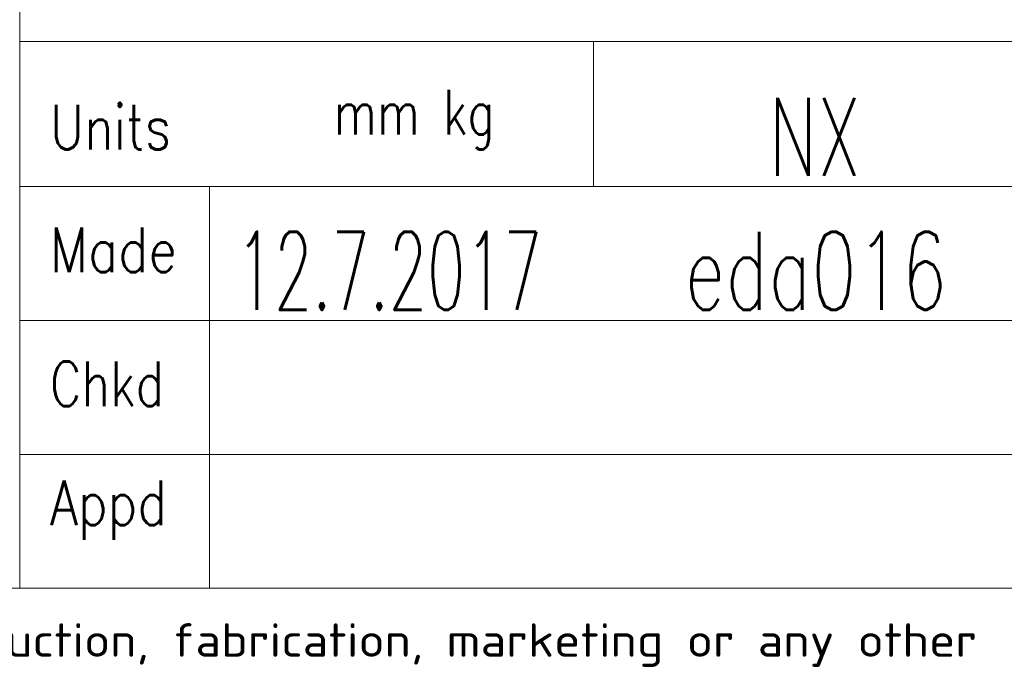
# Model space of a CAD drawing. Header units: inches. Extents: x 0 to 29700, y -16 to 21000.
# Tile 133 of 186: x 20200 to 22405, y 48 to 1524. Entities that reach past the tile are written whole.
import ezdxf

# ---------------------------------------------------------------- set-up
doc = ezdxf.new("R2010")
doc.units = ezdxf.units.IN
for name, color, linetype, true_color in [('1', 7, 'Continuous', 0xffffff), ('210', 7, 'Continuous', 0xffffff), ('254', 7, 'Continuous', 0xffffff)]:
    doc.layers.add(name, color=color, linetype=linetype, true_color=true_color)
doc.styles.add('iso-1', font='isocp.shx')
doc.styles.add('latin_extended', font='simplex.shx')

msp = doc.modelspace()

# ---------------------------------------------------------------- linework, layer by layer
at = {"layer": '1', "color": 7, "linetype": 'Continuous', "lineweight": 18}
msp.add_line((20200, 3000), (20200, 250), dxfattribs=at)
at = {"layer": '210', "color": 7, "linetype": 'Continuous', "lineweight": 18}
for p, q in [((20200, 250), (20200, 3000)), ((250, 250), (29450, 250))]:
    msp.add_line(p, q, dxfattribs=at)
at = {"layer": '210', "color": 7, "linetype": 'Continuous', "lineweight": 13}
for p, q in [((20200.02, 1475.002), (24649.764, 1475.002)), ((21485.02, 1475.002), (21485.02, 1150.002)), ((20200.02, 1150.002), (29450.02, 1150.002)), ((20625.034, 1150.002), (20625.032, 250)), ((20200.023, 849.999), (23500.023, 849.999)), ((20200.023, 550.001), (23500.023, 550.001))]:
    msp.add_line(p, q, dxfattribs=at)
at = {"layer": '254', "color": 3, "linetype": 'Continuous', "lineweight": 13}
msp.add_line((20200, 250), (13000, 250), dxfattribs=at)

# ---------------------------------------------------------------- texts
at = {"layer": '210', "color": 3, "linetype": 'Continuous', "lineweight": 18, "char_height": 175, "attachment_point": 7, "line_spacing_factor": 0.963855, "style": 'latin_extended'}
for s, insert in [('\\W0.6563;NX', (21877.736, 1173.93)), ('\\W0.6755;eda016  Danielsson', (21689.197, 873.928)), ('\\W0.5708;12.7.2017', (20684.307, 873.928))]:
    msp.add_mtext(s, dxfattribs=dict(at, insert=insert))
at = {"layer": '210', "color": 211, "linetype": 'Continuous', "lineweight": 18, "char_height": 100, "attachment_point": 7, "line_spacing_factor": 0.963855, "style": 'latin_extended'}
for s, insert in [('\\W0.8114;Units', (20267.82, 1233.318)), ('\\W0.7504;mm kg', (20903.731, 1233.318)), ('\\W0.8292;Made', (20267.819, 958.317)), ('\\W0.7846;Chkd', (20267.818, 658.316)), ('\\W0.8158;Appd', (20267.818, 358.317))]:
    msp.add_mtext(s, dxfattribs=dict(at, insert=insert))
at = {"layer": '210', "color": 211, "linetype": 'Continuous', "lineweight": 13, "insert": (9212.46, 73.823), "char_height": 75, "attachment_point": 7, "line_spacing_factor": 0.963855, "style": 'iso-1'}
msp.add_mtext('\\W1.2083;Copyright Wärtsilä. All rights reserved. By taking possession of the drawing the recipient recognizes and honours these rights. Neither the whole nor any part of this drawing may be used in any way for construction, fabrication, marketing or any other', dxfattribs=at)

doc.saveas('drawing.dxf')
